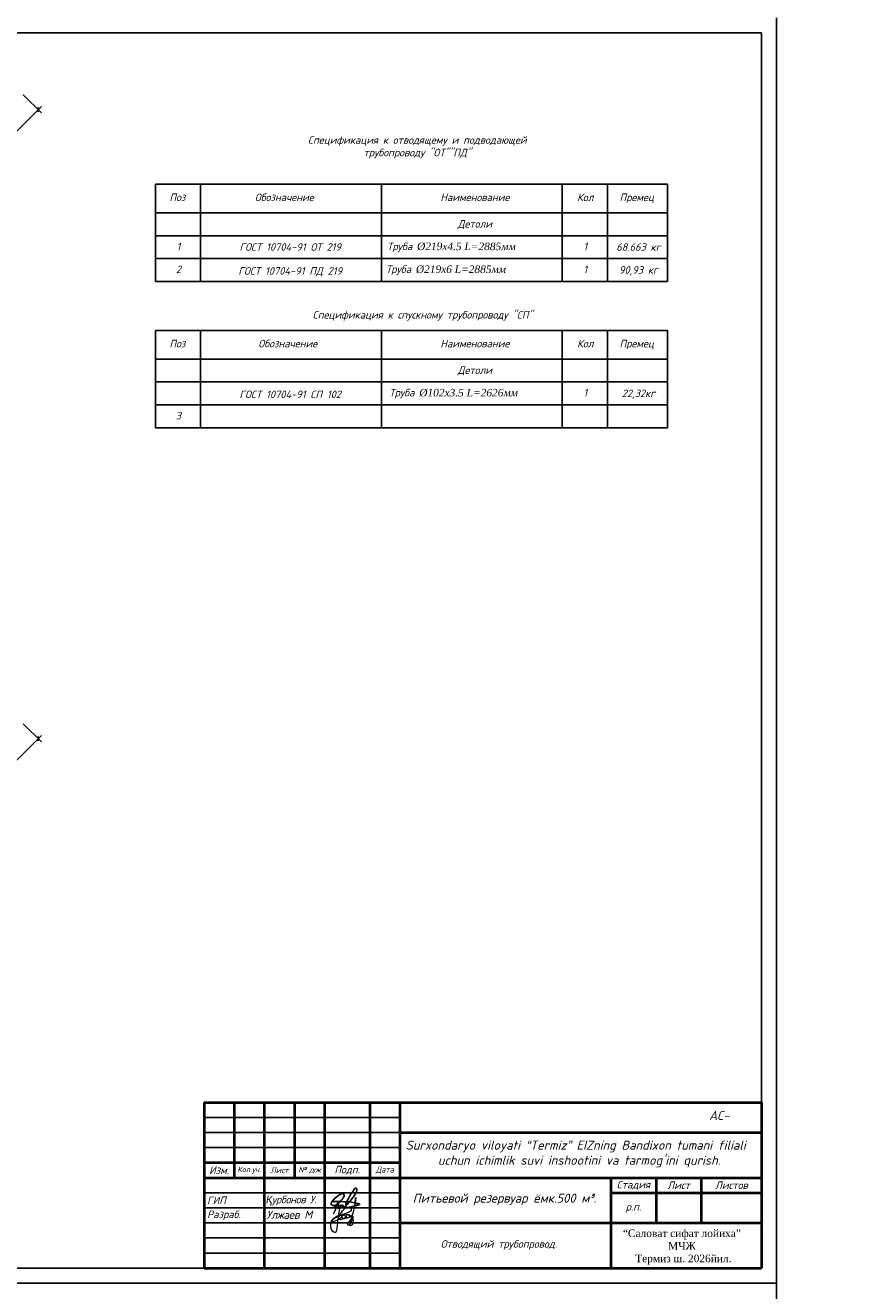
# Model space of a CAD drawing. Header units: millimetres. Extents: x -3143211 to -2549809, y 1060331 to 1394375.
# Tile 87 of 151: x -3022827 to -2995603, y 1118555 to 1160555. Entities that reach past the tile are written whole.
import ezdxf

# ---------------------------------------------------------------- set-up
doc = ezdxf.new("R2010")
doc.units = ezdxf.units.MM
doc.layers.add('(002) Рамка', color=7, linetype='Continuous')
doc.layers.add('Рамка', color=7, linetype='Continuous')
doc.styles.add('Arial', font='arial.ttf')
doc.styles.get("Standard").update_dxf_attribs({"font": 'isocpeui.ttf'})
doc.styles.add('V@ler@Live', font='isocpeui.ttf')
doc.dimstyles.new('ISO-25', dxfattribs={"dimtxt": 2.5, "dimasz": 2.5, "dimexe": 1.25, "dimexo": 0.625, "dimtad": 1, "dimlfac": 100, "dimtxsty": 'Standard', "dimblk": 'OBLIQUE', "dimcen": 2.5, "dimadec": 0, "dimazin": 0, "dimtfac": 1, "dimtmove": 0, "dimatfit": 3, "dimldrblk": 'OBLIQUE', "dimfxl": 1, "dimarcsym": 0})

# ---------------------------------------------------------------- blocks, each defined once
blk = doc.blocks.new('_Oblique')
at = {"color": 0, "linetype": 'ByBlock', "lineweight": -2}
blk.add_line((-0.5, -0.5), (0.5, 0.5), dxfattribs=at)
blk = doc.blocks.new('*D92')
at = {"color": 0, "lineweight": -2, "ltscale": 150, "transparency": 16777216}
for p, q in [((-3022896, 1137375), (-3022295, 1136774)), ((-3022295, 1136986), (-3027807, 1131473)), ((-3028196, 1132075), (-3027595, 1131473))]:
    blk.add_line(p, q, dxfattribs=at)
at = {"layer": 'Defpoints', "color": 0, "ltscale": 150, "transparency": 16777216}
for p in [(-3023002, 1137481), (-3028303, 1132181), (-3027701, 1131579)]:
    blk.add_point(p, dxfattribs=at)
at = {"color": 0, "lineweight": -2, "ltscale": 150, "transparency": 16777216, "xscale": 100, "yscale": 100, "zscale": 100}
for p, rotation in [((-3022401, 1136880), 45), ((-3027701, 1131579), 225)]:
    blk.add_blockref('_Oblique', p, dxfattribs=dict(at, rotation=rotation))
at = {"color": 0, "ltscale": 150, "transparency": 16777216, "insert": (-3025178, 1134357), "char_height": 200, "attachment_point": 5, "rotation": 45}
blk.add_mtext('423', dxfattribs=at)
blk = doc.blocks.new('*D102')
at = {"color": 0, "lineweight": -2, "ltscale": 150, "transparency": 16777216}
for p, q in [((-3022896, 1158249), (-3022295, 1157648)), ((-3022295, 1157860), (-3027807, 1152347)), ((-3028196, 1152949), (-3027595, 1152347))]:
    blk.add_line(p, q, dxfattribs=at)
at = {"layer": 'Defpoints', "color": 0, "ltscale": 150, "transparency": 16777216}
for p in [(-3023002, 1158355), (-3028303, 1153055), (-3027701, 1152453)]:
    blk.add_point(p, dxfattribs=at)
at = {"color": 0, "lineweight": -2, "ltscale": 150, "transparency": 16777216, "xscale": 100, "yscale": 100, "zscale": 100}
for p, rotation in [((-3022401, 1157754), 45), ((-3027701, 1152453), 225)]:
    blk.add_blockref('_Oblique', p, dxfattribs=dict(at, rotation=rotation))
at = {"color": 0, "ltscale": 150, "transparency": 16777216, "insert": (-3025178, 1155231), "char_height": 200, "attachment_point": 5, "rotation": 45}
blk.add_mtext('535', dxfattribs=at)

msp = doc.modelspace()

# ---------------------------------------------------------------- linework, layer by layer
at = {"color": 0}
for p, q in [((-2997896.73173, 1160804.62022), (-2997896.73173, 1118804.62022)), ((-2998396.73173, 1160304.62022), (-3055296.73173, 1160304.62022)), ((-2998396.73173, 1119304.62022), (-2998396.73173, 1160304.62022)), ((-3055296.73173, 1119304.62022), (-2998396.73173, 1119304.62022)), ((-2997896.73173, 1118804.62022), (-3057296.73173, 1118804.62022)), ((-3057296.73173, 1118804.62022), (-2997896.73173, 1118804.62022)), ((-2997896.73173, 1118804.62022), (-2997896.73173, 1076804.62022))]:
    msp.add_line(p, q, dxfattribs=at)
at = {"ltscale": 150}
for p, q in [((-3018511.39912, 1155277.07459), (-3001511.39912, 1155277.07459)), ((-3018511.39912, 1155277.07459), (-3018511.39912, 1152053.8485)), ((-3017011.39912, 1155277.07459), (-3017011.39912, 1152053.8485)), ((-3011011.39912, 1155277.07459), (-3011011.39912, 1152053.8485)), ((-3005011.39912, 1155277.07459), (-3005011.39912, 1152053.8485)), ((-3003511.39912, 1155277.07459), (-3003511.39912, 1152053.8485)), ((-3001511.39912, 1155277.07459), (-3001511.39912, 1152053.8485)), ((-3018511.39912, 1154329.19522), (-3001511.39912, 1154329.19522)), ((-3018511.39912, 1153570.74631), (-3001511.39912, 1153570.74631)), ((-3018511.39912, 1152812.29741), (-3001511.39912, 1152812.29741)), ((-3018511.39912, 1152053.8485), (-3001511.39912, 1152053.8485)), ((-3018511.39912, 1150421.87925), (-3001511.39912, 1150421.87925)), ((-3018511.39912, 1150421.87925), (-3018511.39912, 1147198.65316)), ((-3017011.39912, 1150421.87925), (-3017011.39912, 1147198.65316)), ((-3011011.39912, 1150421.87925), (-3011011.39912, 1147198.65316)), ((-3005011.39912, 1150421.87925), (-3005011.39912, 1147198.65316)), ((-3003511.39912, 1150421.87925), (-3003511.39912, 1147198.65316)), ((-3001511.39912, 1150421.87925), (-3001511.39912, 1147198.65316)), ((-3018511.39912, 1149473.99987), (-3001511.39912, 1149473.99987)), ((-3018511.39912, 1148715.55097), (-3001511.39912, 1148715.55097)), ((-3018511.39912, 1147957.10206), (-3001511.39912, 1147957.10206)), ((-3018511.39912, 1147198.65316), (-3001511.39912, 1147198.65316))]:
    msp.add_line(p, q, dxfattribs=at)
at = {"color": 0, "lineweight": 40, "ltscale": 100}
for p, q in [((-3016896.73173, 1124804.62022), (-2998396.73173, 1124804.62022)), ((-3016896.73173, 1124804.62022), (-3016896.73173, 1119304.62022)), ((-3015896.73173, 1124804.62022), (-3015896.73173, 1122304.62022)), ((-3014896.73173, 1124804.62022), (-3014896.73173, 1119304.62022)), ((-3013896.73173, 1124804.62022), (-3013896.73173, 1122304.62022)), ((-3012896.73173, 1124804.62022), (-3012896.73173, 1119304.62022)), ((-3011396.73173, 1124804.62022), (-3011396.73173, 1119304.62022)), ((-3010396.73173, 1124804.62022), (-3010396.73173, 1119304.62022)), ((-2998396.73173, 1124804.62022), (-2998396.73173, 1119304.62022)), ((-3010396.73173, 1123804.62022), (-2998396.73173, 1123804.62022)), ((-3016896.73173, 1122804.62022), (-3010396.73173, 1122804.62022)), ((-3016896.73173, 1122304.62022), (-2998396.73173, 1122304.62022)), ((-3003396.73173, 1122304.62022), (-3003396.73173, 1119304.62022)), ((-3001896.73173, 1122304.62022), (-3001896.73173, 1120804.62022)), ((-3000396.73173, 1122304.62022), (-3000396.73173, 1120804.62022)), ((-3003396.73173, 1121804.62022), (-2998396.73173, 1121804.62022)), ((-3010396.73173, 1120804.62022), (-2998396.73173, 1120804.62022)), ((-3016896.73173, 1119304.62022), (-2998396.73173, 1119304.62022))]:
    msp.add_line(p, q, dxfattribs=at)
at = {"color": 0, "ltscale": 100}
for p, q in [((-3016896.73173, 1124304.62022), (-3010396.73173, 1124304.62022)), ((-3016896.73173, 1123804.62022), (-3010396.73173, 1123804.62022)), ((-3016896.73173, 1123304.62022), (-3010396.73173, 1123304.62022)), ((-3016896.73173, 1121804.62022), (-3010396.73173, 1121804.62022)), ((-3016896.73173, 1121304.62022), (-3010396.73173, 1121304.62022)), ((-3016896.73173, 1120804.62022), (-3010396.73173, 1120804.62022)), ((-3016896.73173, 1120304.62022), (-3010396.73173, 1120304.62022)), ((-3016896.73173, 1119804.62022), (-3010396.73173, 1119804.62022))]:
    msp.add_line(p, q, dxfattribs=at)
msp.add_lwpolyline([(-3012649.4322, 1121510.93729), (-3012665.166, 1121487.1682), (-3012678.25145, 1121455.91784), (-3012680.97758, 1121428.58192), (-3012669.12394, 1121405.35617), (-3012647.23408, 1121388.64364), (-3012626.29332, 1121381.76073), (-3012601.96004, 1121380.53203), (-3012580.79714, 1121381.48889), (-3012547.90177, 1121387.80638), (-3012516.68247, 1121400.90892), (-3012480.03109, 1121424.02593), (-3012435.26188, 1121456.41801), (-3012405.07245, 1121484.74342), (-3012329.81091, 1121563.72835), (-3012310.9299, 1121585.4753), (-3012286.53603, 1121620.34654), (-3012267.10979, 1121652.22757), (-3012252.83292, 1121686.37028), (-3012247.72394, 1121705.96429), (-3012248.67304, 1121727.70037), (-3012249.88465, 1121740.03089), (-3012252.2675, 1121747.33786), (-3012256.9928, 1121753.64448), (-3012266.78669, 1121763.98516), (-3012275.44975, 1121770.15042), (-3012287.64668, 1121777.47914), (-3012298.9349, 1121780.03441), (-3012321.16805, 1121780.03441), (-3012336.73732, 1121774.27146), (-3012374.45896, 1121752.85072), (-3012424.29676, 1121720.90444), (-3012478.45599, 1121681.58595), (-3012523.77042, 1121643.83325), (-3012572.43699, 1121600.69817), (-3012604.38327, 1121570.06759), (-3012649.4322, 1121510.93729), (-3012385.90873, 1121513.66687), (-3012329.73014, 1121510.86151), (-3012261.55655, 1121508.87166), (-3012211.76664, 1121507.4184), (-3012145.54433, 1121505.03333), (-3012074.68499, 1121500.90141), (-3012016.72937, 1121491.19139), (-3011956.53225, 1121478.09973), (-3011886.92492, 1121466.31288), (-3011821.25534, 1121449.50248), (-3011790.137, 1121443.5112), (-3011771.47812, 1121438.43329), (-3011742.68205, 1121429.65839), (-3011735.10945, 1121425.82005), (-3011731.49479, 1121424.0368), (-3011729.51582, 1121420.89437), (-3011730.94957, 1121418.45871), (-3011739.00681, 1121413.64176), (-3011835.51202, 1121384.45735), (-3011900.99986, 1121366.86407), (-3011964.77124, 1121348.05295), (-3012039.16445, 1121327.76305), (-3012067.61723, 1121322.06535), (-3012086.55404, 1121318.27323), (-3012128.96539, 1121317.5746), (-3012152.99577, 1121319.96677), (-3012165.93986, 1121325.82757), (-3012179.22725, 1121335.82029), (-3012185.64882, 1121344.61694), (-3012193.05987, 1121361.17724), (-3012194.97826, 1121384.48997), (-3012194.67535, 1121398.79947), (-3012187.52682, 1121424.99367), (-3012176.2184, 1121464.89933), (-3012148.43201, 1121535.55517), (-3012118.30317, 1121597.89281), (-3012080.41998, 1121664.22101), (-3012031.20818, 1121743.54302), (-3011986.56013, 1121807.27246), (-3011949.72701, 1121862.21614), (-3011928.36218, 1121900.49077), (-3011906.87066, 1121938.99237), (-3011897.44578, 1121950.83497), (-3011882.48233, 1121957.46779), (-3011868.10448, 1121958.8161), (-3011853.20161, 1121956.81538), (-3011835.14853, 1121947.68166), (-3011825.92006, 1121935.64472), (-3011821.3563, 1121919.7042), (-3011822.08327, 1121898.55529), (-3011825.94025, 1121875.44916), (-3011837.51118, 1121837.84868), (-3011854.494, 1121799.65016), (-3011873.7385, 1121766.26859), (-3011893.10975, 1121732.66715), (-3011911.17743, 1121705.80119), (-3011933.33293, 1121672.85679), (-3011957.48135, 1121642.65891), (-3012012.51669, 1121575.18596), (-3012060.67064, 1121518.0815), (-3012074.68499, 1121500.90141), (-3012111.43734, 1121460.4847), (-3012147.2204, 1121417.90416), (-3012210.85043, 1121346.07398), (-3012251.01449, 1121300.73388), (-3012255.84176, 1121302.86279), (-3012256.28602, 1121319.35785), (-3012262.30371, 1121328.70904), (-3012271.7947, 1121332.98232), (-3012286.25332, 1121337.41869), (-3012295.82509, 1121344.6713), (-3012291.86714, 1121354.63141), (-3012285.10229, 1121366.30952), (-3012270.92638, 1121381.42365), (-3012320.01702, 1121360.25299), (-3012329.14452, 1121367.67958), (-3012332.35531, 1121371.24608), (-3012307.47679, 1121391.39463), (-3012307.86047, 1121394.45008), (-3012309.79906, 1121395.0155), (-3012342.08862, 1121363.9391), (-3012352.04406, 1121358.99167), (-3012361.05041, 1121356.01234), (-3012367.51236, 1121355.15333), (-3012375.06477, 1121355.67526), (-3012381.34498, 1121357.75209), (-3012384.87885, 1121361.39471), (-3012385.48466, 1121364.00434), (-3012348.20728, 1121394.24348), (-3012348.28805, 1121397.98396), (-3012351.57961, 1121399.13654), (-3012392.12836, 1121360.0029), (-3012400.62986, 1121354.71839), (-3012413.95764, 1121350.34726), (-3012432.09149, 1121348.91196), (-3012443.13739, 1121351.6412), (-3012450.26573, 1121357.66511), (-3012452.2245, 1121367.96229), (-3012445.6212, 1121381.0757), (-3012435.76672, 1121398.11444), (-3012429.50671, 1121403.34458), (-3012425.38721, 1121404.13834), (-3012423.40824, 1121402.94226), (-3012423.61018, 1121401.14814), (-3012485.48336, 1121374.88869), (-3012506.92896, 1121366.99455), (-3012528.47553, 1121360.99239), (-3012543.76209, 1121355.07722), (-3012551.94913, 1121351.90922), (-3012555.61573, 1121348.59663), (-3012557.57451, 1121343.6057), (-3012557.45334, 1121334.49373), (-3012554.86856, 1121328.52419), (-3012549.57784, 1121323.70724), (-3012543.17647, 1121319.89065), (-3012536.09772, 1121315.6702), (-3012528.8794, 1121315.7696), (-3012520.82216, 1121317.80294), (-3012515.08718, 1121321.98923), (-3012508.95211, 1121326.46757), (-3012504.12205, 1121333.67822), (-3012499.1011, 1121341.17386), (-3012494.32816, 1121350.56473), (-3012491.17796, 1121359.00254), (-3012488.21806, 1121366.93062), (-3012486.41546, 1121371.7589), (-3012486.41149, 1121374.54705), (-3012484.17078, 1121383.47874), (-3012481.2629, 1121399.85419), (-3012476.05295, 1121425.04804), (-3012470.35836, 1121453.44956), (-3012459.13072, 1121490.56073), (-3012451.05034, 1121512.99213)], dxfattribs=at)
at = {"lineweight": 18, "elevation": 0}
msp.add_lwpolyline([(-3012598.39511, 1121110.93451), (-3012552.47911, 1121189.15458), (-3012527.27606, 1121245.79636), (-3012520.11145, 1121281.23472), (-3012518.47159, 1121315.88492), (-3012520.26762, 1121326.27517), (-3012525.44098, 1121333.00337), (-3012532.68369, 1121336.62698), (-3012521.82939, 1121326.27517), (-3012514.05959, 1121319.55659), (-3012495.41598, 1121305.59078), (-3012465.41049, 1121292.13439), (-3012444.69753, 1121289.02981), (-3012411.56851, 1121288.52039), (-3012396.04843, 1121292.65343), (-3012374.82789, 1121299.38162), (-3012364.98875, 1121308.17633), (-3012359.28829, 1121315.93298), (-3012358.78072, 1121324.20866), (-3012363.4465, 1121330.93685), (-3012370.68921, 1121330.93685), (-3012376.37014, 1121327.83227), (-3012381.03593, 1121323.17059), (-3012391.38264, 1121308.69536), (-3012398.11777, 1121294.71994), (-3012405.36048, 1121269.37387), (-3012415.70719, 1121221.78632), (-3012452.36972, 1120970.14224), (-3012468.26072, 1120821.824), (-3012493.44424, 1120615.22999), (-3012511.99025, 1120520.96799), (-3012525.24576, 1120497.13096), (-3012545.11927, 1120489.18208), (-3012559.68277, 1120489.18208), (-3012584.86629, 1120499.78379), (-3012616.66781, 1120522.2944), (-3012665.68783, 1120584.53981), (-3012685.56134, 1120665.31659), (-3012686.88884, 1120764.63435), (-3012672.32535, 1120837.47186), (-3012644.48682, 1120893.0948), (-3012614.0128, 1120926.19752), (-3012508.00774, 1120999.03503), (-3012427.1862, 1121059.95402), (-3012338.39963, 1121147.35327), (-3012301.30762, 1121202.97621), (-3012237.70458, 1121273.16089), (-3012199.28507, 1121304.9468), (-3012160.84603, 1121318.19173), (-3012122.42652, 1121326.131), (-3012095.93501, 1121326.131), (-3012066.76898, 1121318.19173), (-3012025.69446, 1121300.97716), (-3012011.13096, 1121277.14013), (-3012011.13096, 1121251.97669), (-3012015.09395, 1121226.81324), (-3012037.62247, 1121197.68016), (-3012110.49851, 1121148.67968), (-3012250.9601, 1121095.70957), (-3012398.03968, 1121050.67873), (-3012476.20622, 1121022.87206), (-3012531.86376, 1120984.47329), (-3012616.66781, 1120926.19752), (-3012640.52383, 1120893.0948), (-3012648.05936, 1120876.18781), (-3012649.09403, 1120867.33543), (-3012645.9705, 1120860.04976), (-3012639.72342, 1120856.39731), (-3012630.86038, 1120855.35925), (-3012549.57031, 1120876.70684), (-3012492.25339, 1120896.49735), (-3012429.2165, 1120922.01643), (-3012387.36109, 1120945.88229), (-3012339.3367, 1120993.88315), (-3012324.67559, 1121025.87091), (-3012325.72978, 1121041.41304), (-3012332.543, 1121046.13239), (-3012348.80492, 1121051.37077), (-3012366.12103, 1121050.32309), (-3012382.91005, 1121046.13239), (-3012393.92052, 1121038.78904), (-3012409.65534, 1121027.78364), (-3012422.2471, 1121013.63521), (-3012443.74095, 1120981.65706), (-3012450.57369, 1120961.732), (-3012454.24384, 1120941.81654), (-3012449.51949, 1120923.46779), (-3012437.98192, 1120916.12445), (-3012421.72001, 1120913.51007), (-3012329.39994, 1120931.33017), (-3012239.71536, 1120955.96497), (-3012214.53184, 1120970.64205), (-3012199.32411, 1121002.62019), (-3012198.79702, 1121017.29727), (-3012199.32411, 1121031.97435), (-3012208.77282, 1121043.50839), (-3012218.72909, 1121051.89941), (-3012231.32085, 1121058.18547), (-3012254.92309, 1121058.71411), (-3012279.57951, 1121053.47573), (-3012295.84143, 1121047.18006), (-3012307.9061, 1121040.89401), (-3012319.44366, 1121027.26461), (-3012326.78398, 1121012.58753), (-3012327.83817, 1120994.75782), (-3012316.80818, 1120974.84236), (-3012297.4032, 1120960.68432), (-3012273.80097, 1120958.58897), (-3012229.23199, 1120962.77967), (-3012197.76235, 1120966.97999), (-3012141.63628, 1120977.98539), (-3012087.05245, 1120993.71975), (-3012067.62795, 1121005.78245), (-3012058.72587, 1121020.45952), (-3012057.67168, 1121047.71832), (-3012061.86893, 1121060.30004), (-3012075.49536, 1121071.30545), (-3012092.81148, 1121074.97712), (-3012120.08386, 1121073.92944), (-3012143.159, 1121068.16242), (-3012168.34252, 1121051.90902), (-3012182.49605, 1121030.93628), (-3012184.07735, 1121016.78785), (-3012178.2988, 1121003.15845), (-3012165.72656, 1120995.29607), (-3012139.48884, 1120985.33835), (-3012110.65469, 1120986.90506), (-3012036.15831, 1121004.20613), (-3012001.77987, 1121012.5587), (-3011951.93992, 1121143.16256), (-3011916.89773, 1121273.76642), (-3011880.52804, 1121450.14123), (-3011867.05778, 1121634.6091), (-3011861.66968, 1121650.76637), (-3011860.32265, 1121633.26346), (-3011887.26317, 1121403.02465), (-3011999.08582, 1120946.58395), (-3012046.23172, 1120785.01117), (-3012059.70197, 1120752.69661), (-3012073.17223, 1120732.50242), (-3012085.29546, 1120728.45589), (-3012094.74416, 1120728.45589), (-3012112.2555, 1120733.84806), (-3012118.99063, 1120743.26753), (-3012121.68468, 1120756.73353), (-3012121.68468, 1120776.92772), (-3012102.82632, 1120815.98009), (-3012083.94844, 1120836.17428), (-3011942.51074, 1121017.94125), (-3012013.9031, 1120840.2112), (-3012039.49659, 1120795.78589), (-3012055.6609, 1120770.19953), (-3012067.78413, 1120732.50242), (-3012047.57874, 1120723.07333), (-3012012.55608, 1120724.41897), (-3011972.14531, 1120750.00533), (-3011938.46966, 1120798.47717), (-3011931.73454, 1120834.82864), (-3011931.73454, 1120877.91792), (-3011946.55182, 1120949.27523), (-3012003.1269, 1121007.16653), (-3012073.17223, 1121055.63837), (-3012174.21868, 1121081.22473), (-3012321.064, 1121089.29856)], dxfattribs=at)

# ---------------------------------------------------------------- texts
at = {"layer": '(002) Рамка', "char_height": 300, "width": 11750.9206449, "attachment_point": 1}
for insert in [(-3069699.28716, 1123534.63865), (-3010299.28716, 1123534.63865)]:
    msp.add_mtext('\\pi96.71032;Surxondaryo viloyati “Termiz” EIZning Bandixon tumani filiali \\P\\pi1164.55123;uchun ichimlik suvi inshootini va tarmog’ini qurish.', dxfattribs=dict(at, insert=insert))
at = {"color": 2, "ltscale": 150, "insert": (-3009818.00921, 1156872.80862), "char_height": 250, "width": 7796.8403028, "attachment_point": 2}
msp.add_mtext('{\\C256;Спецификация к отводящему и подводающей трубопроводу "ОТ""ПД"}', dxfattribs=at)
at = {"ltscale": 150, "char_height": 250, "attachment_point": 2}
for s, insert, width in [('{\\C256;Поз}', (-3017778.79968, 1154970.97549), 587.575703), ('{\\C256;Обозначение}', (-3014231.9279, 1154970.97549), 2046.6600577), ('{\\C256;Наименование}', (-3007908.3205, 1154970.97549), 2296.6600577), ('{\\C256;Кол}', (-3004244.41043, 1154970.97549), 609.3853641), ('{\\C256;Премец}', (-3002536.87403, 1154970.97549), 1204.1943043), ('{\\C256;Детоли}', (-3007908.3205, 1154088.15111), 1137.5036049), ('1', (-3017744.41043, 1153337.35616), 415.2368441), ('ГОСТ 10704-91 ОТ 219', (-3014036.65488, 1153321.1944), 3912.2766335), ('Труба {\\fTimes New Roman|b0|i1|c204|p18;%%C219х4.5 L=2885мм}', (-3008687.21796, 1153342.29247), 5014.8131278), ('1', (-3004244.41043, 1153337.35616), 1307.1478947), ('68.663 кг', (-3002479.042, 1153319.17043), 1897.9394593), ('2', (-3017744.41043, 1152578.90725), 497.0260869), ('ГОСТ 10704-91 ПД 219', (-3014036.65488, 1152526.98715), 4069.2476856), ('Труба {\\fTimes New Roman|b0|i1|c204|p18;%%C219х6 \\fTimes New Roman|b0|i1|c0|p18;L=2885\\fTimes New Roman|b0|i1|c204|p18;мм}', (-3008867.76101, 1152583.84356), 4494.4182246), ('1', (-3004244.41043, 1152578.90725), 1307.1672725), ('90,93 кг', (-3002479.042, 1152560.72152), 1720.071703), ('{\\C256;Спецификация к спускному трубопроводу "СП"}', (-3009637.50294, 1151070.82818), 7796.8403028), ('Поз', (-3017778.79968, 1150115.78014), 1065.8587917), ('Обозначение', (-3014116.84457, 1150115.78014), 3376.035908), ('Наименование', (-3007908.3205, 1150115.78014), 3439.078804), ('Кол', (-3004244.41043, 1150115.78014), 837.8691134), ('Премец', (-3002536.87403, 1150115.78014), 1204.1943043), ('{\\C256;Детоли}', (-3007908.3205, 1149232.95576), 1137.5036049), ('ГОСТ 10704-91 СП 102', (-3014036.65488, 1148430.24071), 5045.4909204), ('Труба {\\fTimes New Roman|b0|i1|c204|p18;%%C102х3.5 L=2626мм}', (-3008613.64041, 1148487.09713), 4603.6353926), ('{\\C256;1}', (-3004244.41043, 1148482.16081), 590.7193018), ('{\\C256;22,32кг}', (-3002479.042, 1148463.97509), 1897.9394593), ('{\\C256;3}', (-3017744.41043, 1147723.71191), 171.7501802)]:
    msp.add_mtext(s, dxfattribs=dict(at, insert=insert, width=width))
at = {"char_height": 300}
for s, insert, width, attachment_point in [('АС-', (-3000137.09718, 1124521.031), 3755.5448795, 1), ('\\pt184.701;{\\C0;Питьевой резервуар ёмк.500 м³.}', (-3006926.11925, 1121775.10852), 6815.5670785, 2)]:
    msp.add_mtext(s, dxfattribs=dict(at, insert=insert, width=width, attachment_point=attachment_point))
at = {"color": 0, "ltscale": 100, "style": 'V@ler@Live'}
for s, insert, char_height, width, attachment_point in [('Изм.', (-3016396.73173, 1122554.62022), 250, 700, 5), ('Лист', (-3014396.73173, 1122554.62022), 200, 700, 5), ('{\\T0.9;№ док}', (-3013396.73173, 1122554.62022), 180, 700, 5), ('Подп.', (-3012146.73173, 1122554.62022), 250, 1200, 5), ('Дата', (-3010896.73173, 1122554.62022), 200, 700, 5), ('{\\W0.9;Кол.уч.}', (-3015396.73173, 1122554.62022), 180, 700, 5), ('Стадия', (-3002646.73173, 1122054.62022), 250, 1200, 5), ('Лист', (-3001146.73173, 1122054.62022), 250, 1200, 5), ('Листов', (-2999396.73173, 1122054.62022), 250, 1700, 5), ('ГИП', (-3016796.73173, 1121554.62022), 250, 1800, 4), ('р.п.', (-3002646.73173, 1121304.62022), 250, 1200, 5), ('Разраб.', (-3016796.73173, 1121054.62022), 250, 1800, 4)]:
    msp.add_mtext(s, dxfattribs=dict(at, insert=insert, char_height=char_height, width=width, attachment_point=attachment_point))
at = {"color": 0, "attachment_point": 1, "style": 'V@ler@Live'}
for s, insert, char_height, width in [('{\\fArial|b0|i1|c204|p34;\\T0.95;Қ\\fISOCPEUR|b0|i1|c204|p34;урбонов У.}', (-3014839.79471, 1121704.61698), 250.001, 2020.6836245), ('{\\T0.95;Улжаев М}', (-3014829.75051, 1121209.63459), 270.001013, 1950.389136)]:
    msp.add_mtext(s, dxfattribs=dict(at, insert=insert, char_height=char_height, width=width))
at = {"color": 0, "lineweight": 20, "insert": (-3009042.93527, 1120231.77215), "char_height": 250, "width": 5262.3477216, "attachment_point": 1}
msp.add_mtext('{\\C256;Отводящий трубопровод.}', dxfattribs=at)
at = {"layer": 'Рамка', "color": 7, "linetype": 'Continuous', "lineweight": 9, "insert": (-3001037.68142, 1120002.33084), "char_height": 250, "width": 4603.8764225, "attachment_point": 5, "style": 'Arial'}
msp.add_mtext('{\\fTimes New Roman|b0|i0|c204|p18;\\C256;“Саловат сифат лойиха” MЧЖ\\P \\C7;Термиз ш. 2026йил.}', dxfattribs=at)

# ---------------------------------------------------------------- dimensions: what is measured, and where the dimension line sits
at = {"color": 0, "ltscale": 150}
for p1, p2, text, picture, middle in [((-3023002.12641, 1158354.95057), (-3028302.50888, 1153054.5681), '535', '*D102', (-3025178.30464, 1155230.74634)), ((-3023002.12641, 1137481.06053), (-3028302.50888, 1132180.67806), '423', '*D92', (-3025178.30464, 1134356.85629))]:
    dim = msp.add_aligned_dim(p1=p1, p2=p2, distance=850.35561, text=text, dimstyle='ISO-25', override={"dimtxt": 200, "dimasz": 100, "dimexe": 150, "dimexo": 150, "dimgap": 80, "dimblk": 'Oblique', "dimcen": 200, "dimdle": 150, "dimfxl": 1.25, "dimarcsym": 1}, dxfattribs=at)
    dim.commit()
    dim.dimension.update_dxf_attribs({"geometry": picture, "text_midpoint": middle})

doc.saveas('drawing.dxf')
